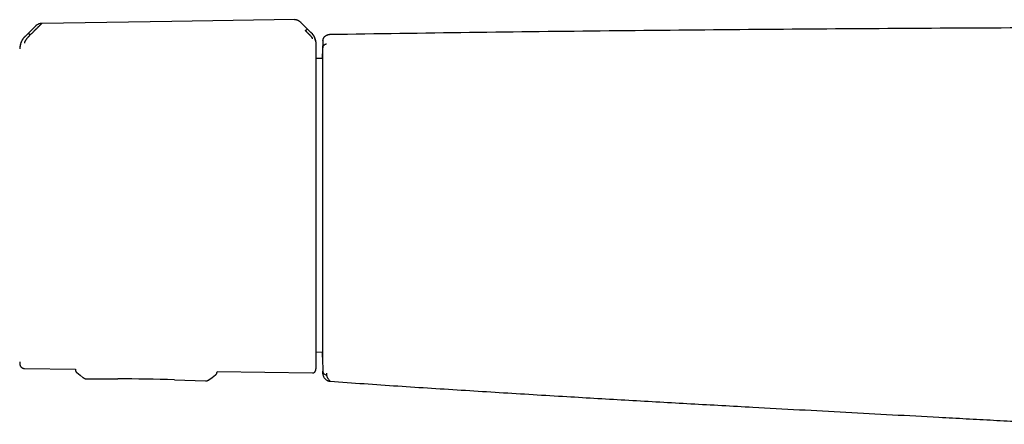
# Model space of a CAD drawing. Header units: millimetres. Extents: x 8 to 767, y 12 to 375.
# Tile 11 of 46: x 181 to 314, y 310 to 365. Entities that reach past the tile are written whole.
import ezdxf

# ---------------------------------------------------------------- set-up
doc = ezdxf.new("R2010")
doc.units = ezdxf.units.MM

msp = doc.modelspace()

# ---------------------------------------------------------------- linework, layer by layer
at = {"color": 7, "linetype": 'Continuous', "lineweight": 30}
for p, q in [((182.93, 364.52), (182.92, 364.51)), ((182.93, 364.52), (182.92, 364.51)), ((183.77, 364.86), (183.77, 364.86)), ((220.28, 363.66), (218.97, 364.95)), ((218.97, 364.95), (218.97, 364.95)), ((182.92, 364.51), (181.52, 363.12)), ((182.21, 363.31), (182.36, 363.46)), ((221.88, 362.51), (221.88, 362.5)), ((221.84, 360.11), (221, 360.1)), ((221.83, 360.12), (221.83, 360.11)), ((221, 320.29), (221.84, 320.27)), ((181.42, 318.06), (188.34, 317.95)), ((188.34, 317.95), (188.34, 317.9)), ((188.34, 317.9), (188.34, 317.88)), ((188.34, 317.9), (188.34, 317.9)), ((189.4, 316.81), (189.4, 316.81)), ((189.84, 316.65), (194.07, 316.64)), ((189.84, 316.65), (189.84, 316.65)), ((201.77, 316.51), (206, 316.37)), ((207.54, 317.65), (220.51, 317.45)), ((207.54, 317.65), (207.54, 317.56)), ((206, 316.37), (206, 316.37)), ((222.89, 316.33), (222.89, 316.32))]:
    msp.add_line(p, q, dxfattribs=at)
at = {"color": 7, "linetype": 'Continuous', "lineweight": 30, "flags": 128}
for points in [[(218.03, 365.39), (201.43, 365.13), (183.77, 364.86)], [(188.53, 317.5), (188.97, 317.15), (189.4, 316.8)], [(206.45, 316.51), (206.88, 316.83), (207.34, 317.17)], [(221.88, 317.69), (221.88, 317.68), (221.88, 317.68), (221.88, 317.68), (221.88, 317.68), (221.88, 317.68), (221.88, 317.68), (221.88, 317.68), (221.88, 317.68), (221.88, 317.68), (221.88, 317.68), (221.88, 317.68), (221.88, 317.68), (221.88, 317.68), (221.88, 317.68), (221.88, 317.68), (221.88, 317.68), (221.88, 317.68), (221.88, 317.67), (221.88, 317.67), (221.88, 317.67), (221.88, 317.67), (221.88, 317.66), (221.88, 317.66), (221.88, 317.66), (221.88, 317.65), (221.88, 317.65), (221.88, 317.64), (221.88, 317.63), (221.88, 317.62), (221.88, 317.58), (221.88, 317.51), (221.89, 317.47), (221.89, 317.43), (221.89, 317.4), (221.89, 317.38), (221.89, 317.36), (221.89, 317.36), (221.89, 317.36), (221.89, 317.36), (221.89, 317.36), (221.89, 317.35), (221.89, 317.35), (221.89, 317.35), (221.89, 317.35), (221.89, 317.35), (221.89, 317.35), (221.89, 317.35), (221.89, 317.35), (221.89, 317.35), (221.89, 317.35), (221.89, 317.35), (221.89, 317.35), (221.89, 317.35), (221.89, 317.34), (221.89, 317.34), (221.89, 317.34), (221.89, 317.34), (221.89, 317.34), (221.89, 317.35), (221.89, 317.35), (221.89, 317.35), (221.89, 317.35), (221.89, 317.35), (221.89, 317.35), (221.89, 317.35), (221.89, 317.34), (221.89, 317.34), (221.89, 317.34), (221.89, 317.33), (221.89, 317.33), (221.89, 317.33), (221.89, 317.32), (221.89, 317.32), (221.89, 317.31), (221.89, 317.31), (221.89, 317.3), (221.89, 317.3), (221.89, 317.3), (221.89, 317.29), (221.89, 317.29), (221.89, 317.28), (221.89, 317.28), (221.9, 317.27)]]:
    msp.add_lwpolyline(points, dxfattribs=at)
at = {"color": 7, "linetype": 'Continuous', "lineweight": 30}
for centre, radius, start, end in [((1221.63, 340.19), 1000, 178.72201, 178.82018), ((1221.63, 340.19), 1000, 181.17982, 181.2765), ((183.26, 319.01), 2.48, 181.2169, 190.5381), ((193.56, 66.64), 250, 88.1172, 89.8829)]:
    msp.add_arc(centre, radius, start, end, dxfattribs=at)
for points, knots in [([(183.77, 364.85), (183.76, 364.85), (183.74, 364.83), (183.7, 364.8), (183.65, 364.75), (183.6, 364.69), (183.54, 364.63), (183.48, 364.57), (183.4, 364.5), (183.34, 364.43), (183.29, 364.39), (183.28, 364.37), (183.26, 364.36), (183.25, 364.34), (183.23, 364.33), (183.2, 364.3), (183.16, 364.25), (183.09, 364.19), (183.02, 364.12), (182.96, 364.06), (182.92, 364.02), (182.89, 363.99), (182.88, 363.98), (182.86, 363.96), (182.85, 363.95), (182.83, 363.93), (182.82, 363.92), (182.78, 363.88), (182.72, 363.82), (182.65, 363.75), (182.58, 363.68), (182.53, 363.62), (182.48, 363.57), (182.43, 363.53), (182.4, 363.49), (182.38, 363.47), (182.37, 363.46), (182.36, 363.46), (182.36, 363.46), (182.36, 363.46), (182.36, 363.46)], [0, 0, 0, 0, 0.051373, 0.105665, 0.163102, 0.223827, 0.27137, 0.320803, 0.372124, 0.442732, 0.452222, 0.461768, 0.471368, 0.481024, 0.490735, 0.500501, 0.537698, 0.579265, 0.625137, 0.657731, 0.692132, 0.7001, 0.708157, 0.716302, 0.724536, 0.732857, 0.741265, 0.74976, 0.79759, 0.84013, 0.877473, 0.909711, 0.93693, 0.964012, 0.983495, 0.995471, 0.998664, 0.999564, 0.99984, 1, 1, 1, 1]), ([(183.02, 364.6), (183.02, 364.6), (183, 364.59), (182.98, 364.57), (182.97, 364.56), (182.96, 364.55), (182.95, 364.54), (182.94, 364.53), (182.94, 364.53), (182.94, 364.52)], [0, 0, 0, 0, 0.1825659, 0.3218926, 0.4241961, 0.5180764, 0.6439372, 0.8042541, 1, 1, 1, 1]), ([(183.77, 364.87), (183.73, 364.87), (183.66, 364.86), (183.55, 364.85), (183.44, 364.82), (183.33, 364.78), (183.22, 364.73), (183.12, 364.67), (183.05, 364.63), (183.02, 364.6), (183.02, 364.6)], [0, 0, 0, 0, 0.136056, 0.274437, 0.41488, 0.557207, 0.701367, 0.847469, 0.995821, 1, 1, 1, 1]), ([(218.92, 365), (218.9, 365.01), (218.88, 365.03), (218.85, 365.06), (218.81, 365.09), (218.78, 365.11), (218.75, 365.13), (218.73, 365.15), (218.7, 365.17), (218.66, 365.19), (218.62, 365.22), (218.57, 365.25), (218.51, 365.28), (218.44, 365.31), (218.37, 365.34), (218.29, 365.36), (218.21, 365.37), (218.12, 365.38), (218.06, 365.39), (218.03, 365.39)], [0, 0, 0, 0, 0.057622, 0.106392, 0.14756, 0.185705, 0.222242, 0.257241, 0.290792, 0.329373, 0.37851, 0.437932, 0.507344, 0.586473, 0.656646, 0.732893, 0.815313, 0.904177, 1, 1, 1, 1]), ([(218.91, 365), (218.89, 365.02), (218.84, 365.07), (218.75, 365.14), (218.63, 365.21), (218.53, 365.27), (218.44, 365.31), (218.36, 365.34), (218.28, 365.36), (218.2, 365.37), (218.11, 365.38), (218.06, 365.38), (218.03, 365.38)], [0, 0, 0, 0, 0.076188, 0.216022, 0.352471, 0.485752, 0.573059, 0.659322, 0.744788, 0.829776, 0.914687, 1, 1, 1, 1]), ([(218.97, 364.95), (218.96, 364.95), (218.96, 364.96), (218.94, 364.97), (218.93, 364.99), (218.91, 365), (218.91, 365.01)], [0, 0, 0, 0, 0.134976, 0.442999, 0.730543, 1, 1, 1, 1]), ([(182.21, 363.31), (182.18, 363.28), (182.13, 363.22), (182.05, 363.15), (182, 363.09), (181.97, 363.06), (181.95, 363.04), (181.94, 363.03), (181.92, 363.01), (181.91, 363), (181.9, 362.99), (181.89, 362.97), (181.85, 362.94), (181.8, 362.87), (181.72, 362.78), (181.66, 362.7), (181.6, 362.62), (181.55, 362.55), (181.51, 362.49), (181.49, 362.45), (181.48, 362.42), (181.47, 362.4), (181.46, 362.38), (181.46, 362.36), (181.44, 362.32), (181.43, 362.28), (181.42, 362.24), (181.42, 362.21), (181.42, 362.19), (181.42, 362.19)], [0, 0, 0, 0, 0.064483, 0.121146, 0.169699, 0.182428, 0.194431, 0.205703, 0.216244, 0.226049, 0.235116, 0.243443, 0.251028, 0.319255, 0.38355, 0.443931, 0.500485, 0.559082, 0.620049, 0.640929, 0.662103, 0.683581, 0.705368, 0.72747, 0.749885, 0.805219, 0.865757, 0.930963, 1, 1, 1, 1]), ([(181.95, 363.53), (181.95, 363.53), (181.95, 363.53), (181.97, 363.52), (181.99, 363.5), (182.01, 363.49), (182.03, 363.47), (182.05, 363.45), (182.08, 363.43), (182.11, 363.41), (182.13, 363.38), (182.16, 363.36), (182.18, 363.34), (182.2, 363.32), (182.21, 363.31)], [0, 0, 0, 0, 0.1317283, 0.2667018, 0.3567916, 0.4457837, 0.5327914, 0.6170994, 0.6982596, 0.7762201, 0.8329023, 0.8885462, 0.9439035, 1, 1, 1, 1]), ([(219.54, 363.89), (219.54, 363.9), (219.56, 363.91), (219.59, 363.94), (219.61, 363.96), (219.64, 363.99), (219.67, 364.01), (219.7, 364.04), (219.72, 364.06), (219.74, 364.07), (219.76, 364.09), (219.78, 364.1), (219.8, 364.11), (219.8, 364.11), (219.81, 364.11)], [0, 0, 0, 0, 0.056298, 0.111886, 0.167756, 0.224635, 0.302783, 0.384029, 0.468321, 0.555223, 0.64404, 0.733909, 0.868531, 1, 1, 1, 1]), ([(220.51, 362.8), (220.51, 362.8), (220.51, 362.81), (220.51, 362.83), (220.5, 362.86), (220.49, 362.88), (220.47, 362.92), (220.45, 362.95), (220.43, 362.97), (220.4, 363), (220.37, 363.04), (220.34, 363.07), (220.31, 363.11), (220.27, 363.15), (220.24, 363.18), (220.21, 363.22), (220.16, 363.27), (220.12, 363.31), (220.06, 363.37), (220.01, 363.42), (219.95, 363.48), (219.9, 363.53), (219.85, 363.58), (219.81, 363.62), (219.77, 363.66), (219.75, 363.68), (219.73, 363.7), (219.71, 363.71), (219.7, 363.73), (219.68, 363.75), (219.66, 363.76), (219.64, 363.78), (219.62, 363.81), (219.59, 363.84), (219.56, 363.86), (219.55, 363.88), (219.54, 363.89), (219.54, 363.89), (219.54, 363.89), (219.54, 363.89), (219.54, 363.89), (219.54, 363.89), (219.54, 363.89)], [0, 0, 0, 0, 0.046698, 0.091618, 0.134505, 0.175194, 0.213614, 0.249779, 0.276951, 0.307118, 0.340349, 0.376695, 0.409342, 0.4408, 0.471044, 0.500021, 0.535936, 0.574169, 0.614719, 0.657569, 0.702695, 0.750057, 0.775296, 0.805099, 0.8394, 0.850353, 0.861686, 0.873397, 0.885483, 0.89794, 0.910765, 0.923954, 0.937503, 0.96472, 0.984149, 0.995887, 0.998893, 0.999683, 0.9999, 0.999964, 0.999986, 1, 1, 1, 1]), ([(220.9, 362.52), (220.9, 362.53), (220.9, 362.55), (220.89, 362.6), (220.88, 362.64), (220.87, 362.67), (220.87, 362.7), (220.85, 362.74), (220.84, 362.79), (220.82, 362.84), (220.8, 362.9), (220.78, 362.95), (220.76, 362.99), (220.73, 363.05), (220.69, 363.14), (220.61, 363.28), (220.47, 363.45), (220.34, 363.58), (220.28, 363.64)], [0, 0, 0, 0, 0.125554, 0.251039, 0.290001, 0.310057, 0.344618, 0.393554, 0.456767, 0.493798, 0.534579, 0.576341, 0.60187, 0.627562, 0.693703, 0.759502, 0.875658, 1, 1, 1, 1]), ([(221, 361.96), (221, 361.97), (221, 361.98), (221, 362), (221, 362.02), (221, 362.03), (221, 362.04), (221, 362.05), (221, 362.06), (221, 362.06), (221, 362.06), (221, 362.07), (221, 362.07), (221, 362.08), (221, 362.09), (221, 362.11), (220.99, 362.14), (220.99, 362.18), (220.99, 362.23), (220.98, 362.27), (220.98, 362.3), (220.97, 362.34), (220.96, 362.38), (220.95, 362.44), (220.94, 362.5), (220.92, 362.57), (220.9, 362.64), (220.88, 362.72), (220.85, 362.81), (220.81, 362.9), (220.77, 363), (220.71, 363.11), (220.65, 363.22), (220.58, 363.33), (220.49, 363.44), (220.4, 363.56), (220.32, 363.63), (220.29, 363.67)], [0, 0, 0, 0, 0.039957, 0.074489, 0.103625, 0.127419, 0.145881, 0.159052, 0.1637, 0.167119, 0.168412, 0.169474, 0.172082, 0.174677, 0.178791, 0.186245, 0.199901, 0.222467, 0.243603, 0.262767, 0.279942, 0.295887, 0.315842, 0.34081, 0.370821, 0.401752, 0.436702, 0.475678, 0.518675, 0.565674, 0.616637, 0.6715, 0.730175, 0.792539, 0.858436, 0.927668, 1, 1, 1, 1]), ([(222.53, 363.29), (222.53, 363.29), (222.52, 363.29), (222.52, 363.29), (222.51, 363.28), (222.5, 363.28), (222.49, 363.28), (222.49, 363.27), (222.48, 363.27), (222.47, 363.27), (222.47, 363.27), (222.46, 363.26), (222.46, 363.26), (222.46, 363.26), (222.45, 363.26), (222.45, 363.26), (222.45, 363.26), (222.44, 363.25), (222.44, 363.25), (222.44, 363.25), (222.43, 363.25), (222.43, 363.25), (222.42, 363.25), (222.41, 363.24), (222.4, 363.24), (222.4, 363.23), (222.39, 363.23), (222.38, 363.23), (222.37, 363.22), (222.37, 363.22), (222.36, 363.22), (222.35, 363.21), (222.35, 363.21), (222.34, 363.21), (222.34, 363.21), (222.33, 363.2), (222.32, 363.2), (222.31, 363.19), (222.31, 363.19), (222.3, 363.18), (222.29, 363.18), (222.28, 363.17), (222.27, 363.17), (222.26, 363.16), (222.25, 363.16), (222.24, 363.15), (222.23, 363.14), (222.22, 363.14), (222.2, 363.13), (222.19, 363.12), (222.18, 363.11), (222.17, 363.1), (222.16, 363.1), (222.15, 363.09), (222.14, 363.08), (222.13, 363.08), (222.13, 363.07), (222.12, 363.07), (222.11, 363.06), (222.11, 363.06), (222.1, 363.05), (222.1, 363.05), (222.09, 363.04), (222.09, 363.04), (222.09, 363.04), (222.08, 363.03), (222.08, 363.03), (222.08, 363.03), (222.07, 363.02), (222.07, 363.02), (222.07, 363.02), (222.07, 363.02), (222.06, 363.01), (222.06, 363.01), (222.06, 363.01), (222.05, 363), (222.05, 363), (222.05, 363), (222.04, 362.99), (222.04, 362.99), (222.03, 362.98), (222.03, 362.97), (222.02, 362.97), (222.01, 362.96), (222.01, 362.95), (222, 362.94), (222, 362.94), (221.99, 362.93), (221.99, 362.93), (221.99, 362.92), (221.99, 362.92), (221.99, 362.92), (221.98, 362.92), (221.98, 362.91), (221.98, 362.91), (221.97, 362.9), (221.97, 362.89), (221.97, 362.89), (221.96, 362.88), (221.95, 362.87), (221.95, 362.86), (221.94, 362.84), (221.94, 362.83), (221.93, 362.82), (221.93, 362.81), (221.92, 362.79), (221.91, 362.77), (221.91, 362.76), (221.9, 362.74), (221.9, 362.72), (221.89, 362.7), (221.89, 362.67), (221.88, 362.65), (221.88, 362.62), (221.88, 362.6), (221.88, 362.59)], [0, 0, 0, 0, 0.0047676, 0.0163937, 0.0275173, 0.0381384, 0.0482569, 0.057873, 0.0669866, 0.0748993, 0.0823898, 0.089458, 0.0961039, 0.1023276, 0.1081291, 0.1135083, 0.1184652, 0.1229999, 0.1272627, 0.1314822, 0.1356607, 0.1453483, 0.1548084, 0.1675661, 0.1798854, 0.1917728, 0.2034298, 0.2149523, 0.2263402, 0.2375936, 0.2463411, 0.2551473, 0.2642667, 0.2737046, 0.2834609, 0.2935356, 0.3039288, 0.316457, 0.3294227, 0.3428265, 0.3566685, 0.3709486, 0.385667, 0.399964, 0.4147033, 0.4298855, 0.4455107, 0.4615789, 0.4794281, 0.4977486, 0.5164919, 0.5356581, 0.5552472, 0.5664263, 0.5777387, 0.5891498, 0.6001789, 0.6106714, 0.6206272, 0.6300465, 0.6389291, 0.6472752, 0.6550846, 0.6623575, 0.6690938, 0.6752934, 0.6809566, 0.6856764, 0.6899453, 0.6937634, 0.6971874, 0.7008573, 0.7049527, 0.7093406, 0.7141303, 0.7193219, 0.7249153, 0.7309104, 0.7371897, 0.7438565, 0.7509108, 0.7583454, 0.7688415, 0.7787929, 0.7881996, 0.7970617, 0.8053792, 0.8089799, 0.8124681, 0.8158437, 0.8191068, 0.8222575, 0.8252956, 0.8283896, 0.8317815, 0.8357476, 0.8402881, 0.845403, 0.8510921, 0.8573556, 0.8631681, 0.8694005, 0.8760529, 0.883125, 0.8906168, 0.8983832, 0.9065543, 0.9151299, 0.9241098, 0.9353274, 0.9471176, 0.9594802, 0.9724151, 0.9859217, 1, 1, 1, 1]), ([(222.88, 363.36), (222.85, 363.36), (222.78, 363.36), (222.68, 363.34), (222.6, 363.32), (222.55, 363.3), (222.53, 363.29)], [0, 0, 0, 0, 0.278987, 0.553994, 0.826106, 1, 1, 1, 1]), ([(480.77, 363.36), (473.9, 363.46), (460.14, 363.66), (439.51, 363.89), (418.88, 364.08), (398.25, 364.22), (377.62, 364.31), (356.98, 364.34), (336.93, 364.33), (317.44, 364.28), (298.53, 364.18), (279.61, 364.04), (260.7, 363.86), (241.79, 363.64), (229.18, 363.45), (222.88, 363.36)], [0, 0, 0, 0, 0.080001, 0.160002, 0.240002, 0.320002, 0.400002, 0.480002, 0.560002, 0.633335, 0.706668, 0.780001, 0.853334, 0.926667, 1, 1, 1, 1]), ([(181.51, 363.13), (181.48, 363.1), (181.4, 363.02), (181.3, 362.9), (181.21, 362.77), (181.13, 362.64), (181.05, 362.5), (180.98, 362.35), (180.92, 362.2), (180.87, 362.05), (180.84, 361.9), (180.81, 361.74), (180.79, 361.58), (180.78, 361.48), (180.78, 361.43)], [0, 0, 0, 0, 0.081774, 0.164385, 0.24768, 0.331495, 0.415659, 0.5, 0.584341, 0.668505, 0.75232, 0.835615, 0.918226, 1, 1, 1, 1]), ([(181.52, 363.1), (181.52, 363.1), (181.5, 363.08), (181.46, 363.04), (181.39, 362.97), (181.3, 362.87), (181.2, 362.74), (181.11, 362.6), (181.03, 362.44), (180.96, 362.28), (180.91, 362.12), (180.87, 361.97), (180.84, 361.86), (180.83, 361.78), (180.82, 361.73), (180.82, 361.7), (180.82, 361.69)], [0, 0, 0, 0, 0.007539, 0.032602, 0.07418, 0.124929, 0.188679, 0.265565, 0.331914, 0.405634, 0.486045, 0.573984, 0.669568, 0.772326, 0.882537, 1, 1, 1, 1]), ([(221, 361.96), (221, 361.96), (221, 361.97), (221, 361.97), (221, 361.96)], [0, 0, 0, 0, 0.501965, 1, 1, 1, 1]), ([(221, 340.36), (221, 340.49), (221, 340.76), (221, 341.16), (221, 341.56), (221, 341.95), (221, 342.36), (221, 342.75), (221, 343.15), (221, 343.53), (221, 343.92), (221, 344.3), (221, 344.69), (221, 345.08), (221, 345.47), (221, 345.86), (221, 346.25), (221, 346.61), (221, 346.94), (221, 347.25), (221, 347.55), (221, 347.86), (221, 348.19), (221, 348.57), (221, 348.98), (221, 349.38), (221, 349.78), (221, 350.18), (221, 350.57), (221, 350.95), (221, 351.31), (221, 351.68), (221, 352.04), (221, 352.41), (221, 352.79), (221, 353.18), (221, 353.56), (221, 353.94), (221, 354.31), (221, 354.67), (221, 355.03), (221, 355.37), (221, 355.7), (221, 356.02), (221, 356.33), (221, 356.64), (221, 356.94), (221, 357.24), (221, 357.56), (221, 357.88), (221, 358.18), (221, 358.46), (221, 358.71), (221, 358.93), (221, 359.14), (221, 359.35), (221, 359.53), (221, 359.7), (221, 359.84), (221, 359.98), (221, 360.12), (221, 360.26), (221, 360.42), (221, 360.57), (221, 360.72), (221, 360.87), (221, 361), (221, 361.12), (221, 361.23), (221, 361.33), (221, 361.42), (221, 361.51), (221, 361.59), (221, 361.66), (221, 361.73), (221, 361.79), (221, 361.84), (221, 361.89), (221, 361.92), (221, 361.94), (221, 361.95), (221, 361.96)], [0, 0, 0, 0, 0.011942, 0.023879, 0.035816, 0.047757, 0.059789, 0.07212, 0.083744, 0.09537, 0.107001, 0.118711, 0.130677, 0.14264, 0.154605, 0.166574, 0.178594, 0.190861, 0.200496, 0.210132, 0.219769, 0.22941, 0.239058, 0.252338, 0.265614, 0.27889, 0.292172, 0.305508, 0.319, 0.331717, 0.344435, 0.35716, 0.369923, 0.382786, 0.397137, 0.411491, 0.425853, 0.440266, 0.454708, 0.469148, 0.483592, 0.498049, 0.511792, 0.525529, 0.539267, 0.553011, 0.566752, 0.580438, 0.596564, 0.612693, 0.628835, 0.644826, 0.657611, 0.670397, 0.683188, 0.695963, 0.708575, 0.718482, 0.728389, 0.738297, 0.74821, 0.75813, 0.771262, 0.784389, 0.797516, 0.81065, 0.823726, 0.836558, 0.848653, 0.86075, 0.872852, 0.88489, 0.896665, 0.909804, 0.922944, 0.936092, 0.949025, 0.961767, 0.974507, 0.98725, 1, 1, 1, 1]), ([(221.88, 362.5), (221.88, 362.49), (221.88, 362.48), (221.88, 362.46), (221.88, 362.44), (221.87, 362.43), (221.87, 362.41), (221.87, 362.4), (221.87, 362.38), (221.87, 362.35), (221.87, 362.31), (221.87, 362.27), (221.87, 362.24), (221.87, 362.21), (221.87, 362.19), (221.87, 362.17), (221.87, 362.14), (221.87, 362.12), (221.87, 362.1), (221.87, 362.06), (221.87, 362.02), (221.87, 361.97), (221.87, 361.91), (221.87, 361.83), (221.87, 361.76), (221.87, 361.69), (221.87, 361.66), (221.87, 361.63), (221.87, 361.61), (221.87, 361.59), (221.87, 361.58), (221.87, 361.58), (221.87, 361.58), (221.87, 361.57), (221.87, 361.57), (221.87, 361.57), (221.87, 361.57), (221.87, 361.57), (221.87, 361.57), (221.87, 361.57), (221.87, 361.57), (221.87, 361.57)], [0, 0, 0, 0, 0.055046, 0.108639, 0.160783, 0.190833, 0.220382, 0.24943, 0.281442, 0.337841, 0.393059, 0.447104, 0.499983, 0.523112, 0.546086, 0.568908, 0.591579, 0.614097, 0.636466, 0.658685, 0.699035, 0.738891, 0.779908, 0.841516, 0.902902, 0.929969, 0.957148, 0.969056, 0.981053, 0.991573, 0.993921, 0.996212, 0.998271, 0.99914, 0.999535, 0.999907, 0.999936, 0.99996, 0.99998, 0.99999, 1, 1, 1, 1]), ([(222.39, 362.06), (222.35, 362.06), (222.29, 362.05), (222.2, 362.02), (222.11, 361.98), (222.03, 361.92), (221.96, 361.84), (221.91, 361.75), (221.88, 361.66), (221.88, 361.6), (221.87, 361.57)], [0, 0, 0, 0, 0.117756, 0.241746, 0.369545, 0.499904, 0.630385, 0.758466, 0.882529, 1, 1, 1, 1]), ([(221.88, 362.6), (221.88, 362.6), (221.88, 362.59), (221.88, 362.59), (221.88, 362.59), (221.88, 362.59), (221.88, 362.59), (221.88, 362.58), (221.88, 362.58), (221.88, 362.57), (221.88, 362.57), (221.88, 362.56), (221.88, 362.55), (221.88, 362.55), (221.88, 362.54), (221.88, 362.53), (221.88, 362.52), (221.88, 362.51), (221.88, 362.51)], [0, 0, 0, 0, 0.077408, 0.152852, 0.226332, 0.297847, 0.367396, 0.433788, 0.498283, 0.560881, 0.621581, 0.681565, 0.739573, 0.795606, 0.849665, 0.90175, 0.951861, 1, 1, 1, 1]), ([(221.88, 362.58), (221.88, 362.59), (221.88, 362.6), (221.88, 362.59), (221.88, 362.59)], [0, 0, 0, 0, 0.789285, 1, 1, 1, 1]), ([(221.83, 360.12), (221.83, 360.15), (221.83, 360.22), (221.83, 360.31), (221.83, 360.41), (221.83, 360.49), (221.83, 360.56), (221.84, 360.62), (221.84, 360.67), (221.84, 360.71), (221.84, 360.74), (221.84, 360.76), (221.84, 360.77), (221.84, 360.77)], [0, 0, 0, 0, 0.084655, 0.184243, 0.283742, 0.383201, 0.482666, 0.582187, 0.682176, 0.776557, 0.870849, 0.965094, 1, 1, 1, 1]), ([(221.84, 360.78), (221.84, 360.78), (221.84, 360.78), (221.84, 360.77), (221.84, 360.74), (221.84, 360.71), (221.84, 360.66), (221.84, 360.6), (221.84, 360.53), (221.84, 360.48), (221.84, 360.44), (221.84, 360.43), (221.84, 360.42), (221.84, 360.41), (221.84, 360.4), (221.84, 360.36), (221.84, 360.28), (221.84, 360.16), (221.84, 360.03), (221.84, 359.89), (221.84, 359.74), (221.84, 359.61), (221.84, 359.48), (221.84, 359.33), (221.84, 359.19), (221.84, 359.09), (221.84, 359.05), (221.84, 359.04), (221.84, 359.03), (221.84, 359.02), (221.84, 359.01), (221.84, 358.94), (221.84, 358.81), (221.84, 358.62), (221.84, 358.42), (221.84, 358.22), (221.84, 357.99), (221.84, 357.75), (221.84, 357.56), (221.84, 357.44), (221.84, 357.38), (221.84, 357.32), (221.84, 357.25), (221.84, 357.18), (221.84, 357.11), (221.84, 356.97), (221.84, 356.74), (221.84, 356.44), (221.84, 356.12), (221.84, 355.79), (221.84, 355.45), (221.84, 355.11), (221.84, 354.76), (221.84, 354.39), (221.84, 354.03), (221.84, 353.65), (221.84, 353.26), (221.84, 352.87), (221.84, 352.47), (221.84, 352.06), (221.84, 351.65), (221.84, 351.22), (221.84, 350.79), (221.84, 350.36), (221.84, 349.91), (221.84, 349.46), (221.84, 349), (221.84, 348.54), (221.84, 348.07), (221.84, 347.6), (221.84, 347.12), (221.84, 346.64), (221.84, 346.16), (221.84, 345.68), (221.84, 345.19), (221.84, 344.71), (221.84, 344.22), (221.84, 343.73), (221.84, 343.24), (221.84, 342.75), (221.84, 342.25), (221.84, 341.78), (221.84, 341.32), (221.84, 341), (221.84, 340.79), (221.84, 340.69), (221.84, 340.6), (221.84, 340.5), (221.84, 340.4), (221.84, 340.3), (221.84, 340.09), (221.84, 339.75), (221.84, 339.3), (221.84, 338.84), (221.84, 338.39), (221.84, 337.93), (221.84, 337.5), (221.84, 337.08), (221.84, 336.69), (221.84, 336.38), (221.84, 336.17), (221.84, 336.06), (221.84, 335.94), (221.84, 335.84), (221.84, 335.73), (221.84, 335.64), (221.84, 335.54), (221.84, 335.32), (221.84, 334.99), (221.84, 334.55), (221.84, 334.11), (221.84, 333.7), (221.84, 333.3), (221.84, 333.02), (221.84, 332.84), (221.84, 332.76), (221.84, 332.67), (221.84, 332.59), (221.84, 332.51), (221.84, 332.42), (221.84, 332.21), (221.84, 331.87), (221.84, 331.41), (221.84, 330.95), (221.84, 330.5), (221.84, 330.06), (221.84, 329.62), (221.84, 329.2), (221.84, 328.78), (221.84, 328.36), (221.84, 327.95), (221.84, 327.55), (221.84, 327.15), (221.84, 326.76), (221.84, 326.38), (221.84, 326.01), (221.84, 325.64), (221.84, 325.29), (221.84, 324.94), (221.84, 324.61), (221.84, 324.28), (221.84, 323.96), (221.84, 323.66), (221.84, 323.37), (221.84, 323.08), (221.84, 322.81), (221.84, 322.55), (221.84, 322.29), (221.84, 322.05), (221.84, 321.81), (221.84, 321.59), (221.84, 321.38), (221.84, 321.18), (221.84, 320.99), (221.84, 320.81), (221.84, 320.65), (221.84, 320.5), (221.84, 320.35), (221.84, 320.23), (221.84, 320.11), (221.84, 320.01), (221.84, 319.91), (221.84, 319.83), (221.84, 319.76), (221.84, 319.7), (221.84, 319.66), (221.84, 319.63), (221.84, 319.61), (221.84, 319.6), (221.84, 319.6)], [0, 0, 0, 0, 0.006997, 0.013988, 0.020975, 0.027963, 0.034954, 0.042652, 0.050364, 0.057164, 0.058056, 0.058948, 0.05984, 0.060733, 0.061626, 0.062519, 0.070517, 0.078497, 0.086464, 0.094422, 0.102378, 0.108214, 0.114053, 0.119896, 0.127621, 0.131025, 0.131471, 0.131918, 0.132364, 0.13281, 0.133256, 0.133703, 0.140453, 0.1472, 0.153946, 0.160695, 0.167449, 0.174888, 0.182342, 0.184018, 0.185695, 0.187372, 0.189267, 0.191193, 0.19312, 0.195048, 0.202887, 0.21075, 0.218642, 0.226529, 0.23439, 0.24223, 0.250055, 0.25782, 0.265591, 0.273374, 0.281173, 0.288994, 0.296701, 0.304438, 0.31221, 0.319898, 0.327735, 0.335572, 0.343412, 0.351261, 0.359123, 0.367002, 0.374904, 0.382783, 0.390642, 0.398485, 0.406316, 0.414139, 0.42182, 0.429502, 0.43719, 0.444956, 0.452691, 0.460396, 0.468076, 0.475736, 0.482464, 0.489184, 0.490691, 0.492199, 0.493706, 0.495213, 0.49672, 0.498227, 0.499733, 0.506783, 0.513826, 0.520864, 0.527902, 0.534943, 0.54199, 0.548199, 0.554418, 0.56065, 0.562489, 0.564329, 0.56617, 0.567894, 0.569459, 0.571022, 0.572585, 0.574146, 0.581231, 0.5883, 0.595356, 0.602402, 0.608597, 0.614789, 0.616179, 0.61757, 0.61896, 0.62035, 0.62174, 0.623131, 0.624522, 0.632399, 0.640266, 0.648125, 0.655984, 0.663846, 0.671575, 0.679316, 0.687075, 0.69479, 0.702647, 0.710495, 0.718339, 0.726183, 0.734032, 0.741892, 0.749766, 0.757624, 0.765475, 0.773323, 0.781174, 0.789032, 0.796762, 0.804507, 0.812274, 0.819966, 0.827802, 0.835632, 0.84346, 0.851292, 0.859131, 0.866984, 0.874853, 0.882704, 0.890538, 0.898361, 0.906177, 0.913991, 0.921667, 0.92935, 0.937044, 0.944813, 0.952721, 0.960613, 0.968493, 0.976367, 0.98424, 0.992116, 1, 1, 1, 1]), ([(221, 318.42), (221, 318.42), (221, 318.42), (221, 318.44), (221, 318.46), (221, 318.49), (221, 318.53), (221, 318.58), (221, 318.63), (221, 318.69), (221, 318.76), (221, 318.83), (221, 318.91), (221, 319), (221, 319.1), (221, 319.21), (221, 319.32), (221, 319.44), (221, 319.55), (221, 319.66), (221, 319.77), (221, 319.89), (221, 320.02), (221, 320.16), (221, 320.33), (221, 320.5), (221, 320.68), (221, 320.86), (221, 321.05), (221, 321.24), (221, 321.44), (221, 321.64), (221, 321.85), (221, 322.08), (221, 322.34), (221, 322.63), (221, 322.93), (221, 323.25), (221, 323.56), (221, 323.89), (221, 324.22), (221, 324.56), (221, 324.92), (221, 325.28), (221, 325.65), (221, 326.03), (221, 326.41), (221, 326.78), (221, 327.12), (221, 327.44), (221, 327.76), (221, 328.09), (221, 328.42), (221, 328.77), (221, 329.12), (221, 329.48), (221, 329.84), (221, 330.21), (221, 330.55), (221, 330.86), (221, 331.15), (221, 331.44), (221, 331.74), (221, 332.03), (221, 332.37), (221, 332.75), (221, 333.17), (221, 333.6), (221, 334.02), (221, 334.45), (221, 334.87), (221, 335.27), (221, 335.68), (221, 336.08), (221, 336.48), (221, 336.87), (221, 337.27), (221, 337.67), (221, 338.06), (221, 338.45), (221, 338.88), (221, 339.35), (221, 339.85), (221, 340.19), (221, 340.36)], [0, 0, 0, 0, 0.011974, 0.023945, 0.035917, 0.047894, 0.059965, 0.072342, 0.084008, 0.095677, 0.10735, 0.119105, 0.131122, 0.143136, 0.15515, 0.16717, 0.179242, 0.191565, 0.201244, 0.210923, 0.220604, 0.230289, 0.23998, 0.251893, 0.263801, 0.275708, 0.287619, 0.299537, 0.311576, 0.322983, 0.334386, 0.345792, 0.357202, 0.368621, 0.383296, 0.397965, 0.412635, 0.427314, 0.44204, 0.456526, 0.47101, 0.485499, 0.5, 0.514754, 0.529501, 0.54425, 0.559008, 0.573728, 0.585256, 0.596781, 0.608307, 0.619839, 0.63138, 0.643481, 0.655577, 0.667672, 0.679771, 0.691878, 0.703863, 0.713221, 0.722577, 0.731932, 0.74129, 0.750652, 0.760021, 0.773091, 0.786157, 0.799223, 0.812294, 0.825304, 0.838049, 0.850063, 0.862077, 0.874098, 0.886049, 0.897719, 0.909386, 0.921053, 0.932726, 0.944352, 0.955643, 0.970425, 0.985208, 1, 1, 1, 1]), ([(221.84, 319.61), (221.84, 319.61), (221.84, 319.61), (221.84, 319.62), (221.84, 319.64), (221.84, 319.67), (221.84, 319.7), (221.84, 319.73), (221.84, 319.77), (221.84, 319.81), (221.83, 319.86), (221.83, 319.93), (221.83, 320.03), (221.83, 320.13), (221.83, 320.21), (221.83, 320.26), (221.83, 320.28)], [0, 0, 0, 0, 0.005133, 0.09636, 0.187705, 0.279212, 0.336833, 0.394547, 0.452363, 0.511206, 0.573354, 0.67687, 0.780362, 0.883892, 0.952272, 1, 1, 1, 1]), ([(180.82, 318.56), (180.83, 318.53), (180.84, 318.49), (180.87, 318.42), (180.9, 318.35), (180.95, 318.28), (181, 318.22), (181.07, 318.17), (181.13, 318.13), (181.2, 318.1), (181.27, 318.07), (181.34, 318.06), (181.39, 318.06), (181.42, 318.06)], [0, 0, 0, 0, 0.0805638, 0.1721965, 0.2665468, 0.3629169, 0.4605093, 0.558463, 0.650367, 0.741093, 0.8299785, 0.9164419, 1, 1, 1, 1]), ([(188.34, 317.88), (188.34, 317.87), (188.34, 317.84), (188.35, 317.79), (188.36, 317.73), (188.38, 317.68), (188.4, 317.65), (188.41, 317.64)], [0, 0, 0, 0, 0.152357, 0.376221, 0.603021, 0.83132, 1, 1, 1, 1]), ([(220.9, 317.74), (220.91, 317.77), (220.93, 317.83), (220.95, 317.91), (220.96, 317.99), (220.97, 318.05), (220.98, 318.11), (220.99, 318.15), (220.99, 318.19), (220.99, 318.21), (220.99, 318.22), (220.99, 318.24), (220.99, 318.26), (221, 318.29), (221, 318.33), (221, 318.37), (221, 318.4), (221, 318.42)], [0, 0, 0, 0, 0.1272808, 0.2412699, 0.3420087, 0.4295698, 0.5040438, 0.5655278, 0.6031736, 0.6336025, 0.6463988, 0.6607907, 0.6988239, 0.7511389, 0.8186009, 0.9015261, 1, 1, 1, 1]), ([(221.88, 317.92), (221.88, 317.91), (221.88, 317.89), (221.88, 317.86), (221.88, 317.84), (221.88, 317.82), (221.88, 317.81), (221.88, 317.8), (221.88, 317.8), (221.88, 317.79), (221.88, 317.78), (221.88, 317.77), (221.88, 317.77), (221.88, 317.76), (221.88, 317.75), (221.88, 317.74), (221.88, 317.73), (221.88, 317.72), (221.88, 317.71), (221.88, 317.7), (221.88, 317.69), (221.88, 317.69)], [0, 0, 0, 0, 0.073473, 0.148776, 0.225909, 0.304876, 0.336401, 0.368209, 0.400301, 0.432676, 0.465334, 0.498276, 0.525479, 0.552858, 0.610325, 0.669929, 0.731669, 0.795546, 0.86156, 0.929711, 1, 1, 1, 1]), ([(188.41, 317.64), (188.41, 317.63), (188.42, 317.61), (188.45, 317.57), (188.48, 317.54), (188.51, 317.52), (188.51, 317.51)], [0, 0, 0, 0, 0.133246, 0.488489, 0.838755, 1, 1, 1, 1]), ([(189.39, 316.81), (189.42, 316.79), (189.46, 316.76), (189.53, 316.72), (189.6, 316.69), (189.68, 316.67), (189.75, 316.65), (189.81, 316.65), (189.83, 316.65)], [0, 0, 0, 0, 0.160082, 0.323029, 0.489374, 0.658828, 0.829746, 1, 1, 1, 1]), ([(206.01, 316.37), (206.03, 316.37), (206.08, 316.37), (206.16, 316.38), (206.24, 316.4), (206.31, 316.43), (206.39, 316.46), (206.43, 316.49), (206.45, 316.51)], [0, 0, 0, 0, 0.173383, 0.345584, 0.513739, 0.678402, 0.840482, 1, 1, 1, 1]), ([(207.34, 317.17), (207.36, 317.19), (207.39, 317.21), (207.42, 317.25), (207.46, 317.29), (207.49, 317.34), (207.51, 317.4), (207.53, 317.45), (207.54, 317.51), (207.54, 317.54), (207.54, 317.56)], [0, 0, 0, 0, 0.122194, 0.246762, 0.372964, 0.5, 0.627036, 0.753238, 0.877806, 1, 1, 1, 1]), ([(207.34, 317.17), (207.36, 317.19), (207.38, 317.21), (207.41, 317.23), (207.42, 317.24)], [0, 0, 0, 0, 0.554107, 1, 1, 1, 1]), ([(220.51, 317.45), (220.53, 317.45), (220.57, 317.45), (220.63, 317.47), (220.68, 317.49), (220.73, 317.51), (220.78, 317.55), (220.82, 317.59), (220.86, 317.64), (220.88, 317.69), (220.89, 317.72), (220.9, 317.74)], [0, 0, 0, 0, 0.10759, 0.219215, 0.333883, 0.450415, 0.567509, 0.681769, 0.79406, 0.903286, 1, 1, 1, 1]), ([(221.88, 317.69), (221.89, 317.63), (221.91, 317.49), (222.02, 317.32), (222.19, 317.2), (222.33, 317.18), (222.39, 317.17)], [0, 0, 0, 0, 0.241558, 0.498871, 0.757179, 1, 1, 1, 1]), ([(221.89, 317.37), (221.89, 317.37), (221.89, 317.37), (221.89, 317.37), (221.89, 317.38), (221.89, 317.39), (221.89, 317.4), (221.89, 317.41), (221.89, 317.42), (221.89, 317.42), (221.89, 317.42), (221.89, 317.43), (221.89, 317.43), (221.89, 317.44), (221.89, 317.44), (221.89, 317.45), (221.89, 317.46), (221.89, 317.48), (221.89, 317.49), (221.88, 317.51), (221.88, 317.52), (221.88, 317.54), (221.88, 317.56), (221.88, 317.59), (221.88, 317.61), (221.88, 317.64), (221.88, 317.66), (221.88, 317.66), (221.88, 317.66), (221.88, 317.66), (221.88, 317.66), (221.88, 317.67), (221.88, 317.67), (221.88, 317.67), (221.88, 317.67), (221.88, 317.67), (221.88, 317.67), (221.88, 317.67), (221.88, 317.67), (221.88, 317.68), (221.88, 317.68), (221.88, 317.68), (221.88, 317.68), (221.88, 317.69), (221.88, 317.69), (221.88, 317.69), (221.88, 317.69), (221.88, 317.69), (221.88, 317.69), (221.88, 317.69), (221.88, 317.69), (221.88, 317.69), (221.88, 317.69), (221.88, 317.69), (221.88, 317.69)], [0, 0, 0, 0, 0.070901, 0.141506, 0.211815, 0.281828, 0.343195, 0.404333, 0.418026, 0.431708, 0.445379, 0.459038, 0.472685, 0.486321, 0.499945, 0.535877, 0.571737, 0.607526, 0.643243, 0.67889, 0.714465, 0.749968, 0.79173, 0.833403, 0.874988, 0.937498, 0.954998, 0.959312, 0.959736, 0.96016, 0.960584, 0.961008, 0.961432, 0.961855, 0.962279, 0.962898, 0.966768, 0.970424, 0.973868, 0.977999, 0.981775, 0.985196, 0.988262, 0.990972, 0.993328, 0.995328, 0.996973, 0.998262, 0.998996, 0.999531, 0.999865, 0.999958, 0.999985, 1, 1, 1, 1]), ([(221.9, 317.27), (221.9, 317.26), (221.9, 317.21), (221.92, 317.12), (221.97, 316.99), (222.03, 316.86), (222.1, 316.75), (222.19, 316.64), (222.3, 316.55), (222.41, 316.47), (222.53, 316.41), (222.65, 316.36), (222.77, 316.33), (222.85, 316.32), (222.89, 316.32)], [0, 0, 0, 0, 0.015404, 0.103874, 0.194673, 0.287156, 0.380598, 0.474227, 0.567263, 0.658955, 0.748616, 0.835648, 0.919566, 1, 1, 1, 1]), ([(222.39, 317.41), (222.39, 317.39), (222.39, 317.35), (222.39, 317.3), (222.39, 317.26), (222.39, 317.22), (222.39, 317.19), (222.39, 317.17), (222.39, 317.17)], [0, 0, 0, 0, 0.166995, 0.333905, 0.500699, 0.667342, 0.83379, 1, 1, 1, 1]), ([(222.39, 317.17), (222.4, 317.13), (222.41, 317.06), (222.45, 316.95), (222.49, 316.84), (222.55, 316.74), (222.62, 316.63), (222.7, 316.53), (222.79, 316.42), (222.86, 316.35), (222.89, 316.32)], [0, 0, 0, 0, 0.125042, 0.250064, 0.375076, 0.500081, 0.625078, 0.750067, 0.875041, 1, 1, 1, 1]), ([(222.69, 316.35), (222.7, 316.35), (222.73, 316.34), (222.8, 316.33), (222.86, 316.32), (222.89, 316.32)], [0, 0, 0, 0, 0.037495, 0.529356, 1, 1, 1, 1]), ([(222.89, 316.32), (224.42, 316.21), (227.48, 315.99), (232.06, 315.68), (236.65, 315.38), (241.23, 315.09), (245.82, 314.8), (250.4, 314.52), (256.26, 314.17), (263.39, 313.75), (271.8, 313.27), (281.61, 312.73), (292.82, 312.12), (302.47, 311.6), (309.14, 311.24), (312.84, 311.04), (316.03, 310.87), (318.72, 310.73), (320.91, 310.63), (323.09, 310.54), (324.55, 310.5), (325.28, 310.47)], [0, 0, 0, 0, 0.044809, 0.089612, 0.134411, 0.179207, 0.224003, 0.268798, 0.313593, 0.395717, 0.477839, 0.559959, 0.683134, 0.806308, 0.842439, 0.878569, 0.914709, 0.936016, 0.957331, 0.978658, 1, 1, 1, 1])]:
    msp.add_open_spline(points, degree=3, knots=knots, dxfattribs=at)

doc.saveas('drawing.dxf')
